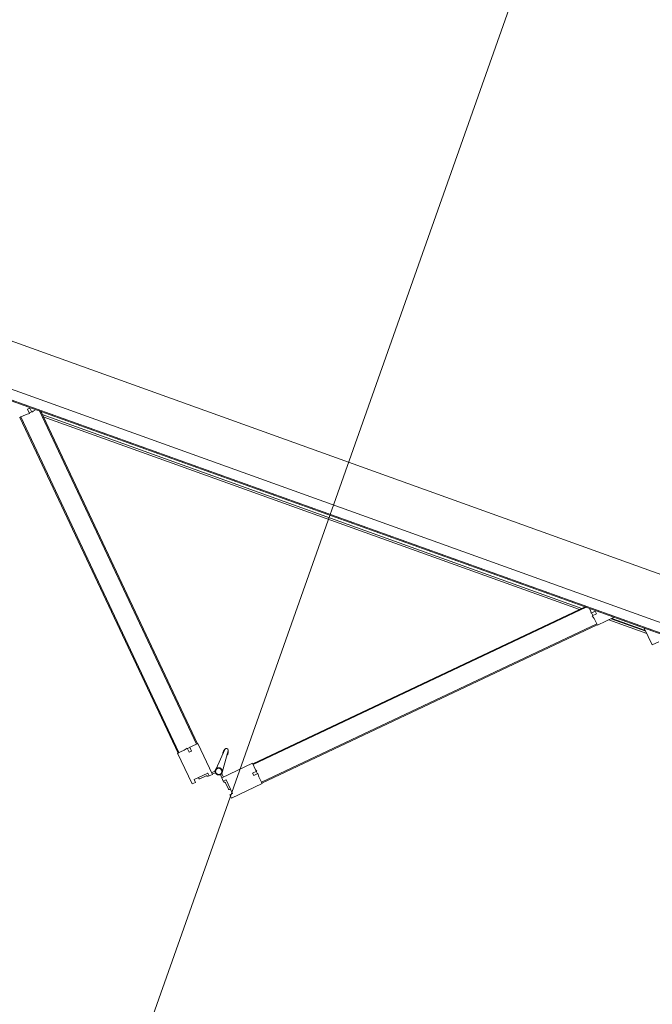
# Model space of a CAD drawing. Header units: inches. Extents: x 424 to 2043, y -237 to 445.
# Tile 9 of 256: x 531.76 to 533.17, y -89.68 to -87.48. Entities that reach past the tile are written whole.
import ezdxf

# ---------------------------------------------------------------- set-up
doc = ezdxf.new("R2010")
doc.units = ezdxf.units.IN
doc.header["$MEASUREMENT"] = 0
doc.layers.add('A-DOOR', color=31, linetype='Continuous', lineweight=9)
doc.layers.add('G-ANNO-SYMB', color=111, linetype='Continuous', lineweight=9)

# ---------------------------------------------------------------- blocks, each defined once
blk = doc.blocks.new('5-panel_Bi-fold_external_door_10806 - Type 1-239811-زیرزمین')
at = {"layer": 'A-DOOR'}
for p, q in [((-0.1205, 0.6949), (-0.1742, 0.6412)), ((-0.1148, 0.6893), (-0.1205, 0.6949)), ((-0.1198, 0.6843), (-0.1148, 0.6893)), ((-0.0957, 0.6603), (-0.1198, 0.6843)), ((-0.0281, 0.6843), (-0.0521, 0.6603)), ((-0.0274, 0.6949), (-0.033, 0.6893)), ((-0.033, 0.6893), (-0.0281, 0.6843)), ((0.0264, 0.6412), (-0.0274, 0.6949)), ((-0.1103, 0.6784), (-0.112, 0.6766)), ((-0.1103, 0.6784), (-0.112, 0.6766)), ((-0.1103, 0.6784), (-0.112, 0.6766)), ((-0.097, 0.6673), (-0.1081, 0.6784)), ((-0.0908, 0.6653), (-0.0957, 0.6603)), ((-0.0909, 0.6651), (-0.0924, 0.6665)), ((-0.0851, 0.6596), (-0.0908, 0.6653)), ((-0.0571, 0.6653), (-0.0627, 0.6596)), ((-0.0521, 0.6603), (-0.0571, 0.6653)), ((-0.0554, 0.6665), (-0.0569, 0.6651)), ((-0.0397, 0.6784), (-0.0508, 0.6673)), ((-0.0358, 0.6766), (-0.0376, 0.6784)), ((-0.0358, 0.6766), (-0.0376, 0.6784)), ((-0.0358, 0.6766), (-0.0376, 0.6784)), ((-0.7598, 0.0542), (-0.1735, 0.6405)), ((-0.7584, 0.0527), (-0.1721, 0.6391)), ((-0.1742, 0.6412), (-0.1627, 0.6297)), ((-0.1735, 0.6405), (-0.1721, 0.6391)), ((-0.1389, 0.6058), (-0.0851, 0.6596)), ((-0.0879, 0.6568), (-0.0837, 0.6525)), ((-0.0797, 0.6539), (-0.0853, 0.6594)), ((-0.0812, 0.645), (-0.0779, 0.598)), ((-0.0699, 0.598), (-0.0666, 0.645)), ((-0.0625, 0.6594), (-0.0681, 0.6539)), ((-0.0674, 0.6531), (-0.0676, 0.6533)), ((-0.0674, 0.6531), (-0.0676, 0.6533)), ((-0.0674, 0.6531), (-0.0676, 0.6533)), ((-0.0674, 0.6531), (-0.0676, 0.6533)), ((-0.0674, 0.6531), (-0.0676, 0.6533)), ((-0.0674, 0.6531), (-0.0676, 0.6533)), ((-0.0674, 0.6531), (-0.0676, 0.6533)), ((-0.0674, 0.6531), (-0.0676, 0.6533)), ((-0.0674, 0.6531), (-0.0676, 0.6533)), ((-0.0642, 0.6525), (-0.0599, 0.6568)), ((-0.0627, 0.6596), (-0.009, 0.6058)), ((0.0148, 0.6297), (0.0264, 0.6412)), ((0.0243, 0.6391), (0.0257, 0.6405)), ((0.0243, 0.6391), (0.6106, 0.0527)), ((0.0257, 0.6405), (0.612, 0.0542)), ((-0.1627, 0.6297), (-0.158, 0.6231)), ((-0.158, 0.6231), (-0.1507, 0.6304)), ((-0.1571, 0.6241), (-0.1528, 0.6198)), ((-0.1464, 0.6262), (-0.1536, 0.6191)), ((-0.1536, 0.6191), (-0.15, 0.617)), ((-0.1507, 0.6304), (-0.1464, 0.6262)), ((-0.15, 0.617), (-0.1389, 0.6058)), ((-0.009, 0.6058), (0.0022, 0.617)), ((-0.0014, 0.6262), (0.0029, 0.6304)), ((0.0057, 0.6191), (-0.0014, 0.6262)), ((0.0022, 0.617), (0.0057, 0.6191)), ((0.0029, 0.6304), (0.0102, 0.6231)), ((0.005, 0.6198), (0.0092, 0.6241)), ((0.0102, 0.6231), (0.0148, 0.6297)), ((-0.7235, 0.0255), (-0.141, 0.608)), ((-0.7207, 0.0255), (-0.1396, 0.6066)), ((-0.141, 0.608), (-0.1396, 0.6066)), ((-0.0796, 0.6023), (-0.0777, 0.597)), ((-0.0796, 0.6023), (-0.0779, 0.598)), ((-0.0777, 0.597), (-0.0796, 0.6023)), ((-0.0777, 0.597), (-0.0778, 0.5974)), ((-0.0701, 0.597), (-0.0683, 0.6023)), ((-0.0683, 0.6023), (-0.0701, 0.597)), ((-0.0701, 0.597), (-0.07, 0.5974)), ((-0.0683, 0.6023), (-0.0699, 0.598)), ((-0.0083, 0.6066), (-0.0069, 0.608)), ((-0.0083, 0.6066), (0.5728, 0.0255)), ((-0.0069, 0.608), (0.5757, 0.0255)), ((-0.8905, 0.0549), (-0.902, 0.0433)), ((-0.861, 0.0255), (-0.8905, 0.0549)), ((-0.7605, 0.0549), (-0.7899, 0.0255)), ((-0.749, 0.0433), (-0.7605, 0.0549)), ((-0.7584, 0.0527), (-0.7598, 0.0542)), ((0.6127, 0.0549), (0.6012, 0.0433)), ((0.612, 0.0542), (0.6106, 0.0527)), ((2.581, 0.0259), (-2.331, 0.0259)), ((2.581, 0.0237), (-2.331, 0.0237)), ((-0.7803, 0.0351), (-0.8707, 0.0351)), ((-0.8667, 0.0311), (-0.7843, 0.0311)), ((-0.788, 0.0296), (-0.863, 0.0296)), ((-0.7498, 0.0314), (-0.7424, 0.0387)), ((-0.7455, 0.0271), (-0.7498, 0.0314)), ((-0.7424, 0.0387), (-0.749, 0.0433)), ((-0.7384, 0.0342), (-0.7455, 0.0271)), ((-0.7391, 0.0335), (-0.7434, 0.0377)), ((-0.7363, 0.0307), (-0.7384, 0.0342)), ((-0.7311, 0.0255), (-0.7363, 0.0307)), ((-0.715, 0.0311), (0.5672, 0.0311)), ((0.5632, 0.0351), (-0.711, 0.0351)), ((0.5885, 0.0307), (0.5833, 0.0255)), ((0.5906, 0.0342), (0.5885, 0.0307)), ((0.5977, 0.0271), (0.5906, 0.0342)), ((0.5956, 0.0377), (0.5913, 0.0335)), ((0.6012, 0.0433), (0.5946, 0.0387)), ((0.5946, 0.0387), (0.6019, 0.0314)), ((0.6019, 0.0314), (0.5977, 0.0271)), ((-2.331, 0.0016), (2.581, 0.0016)), ((-2.331, -0.1), (2.581, -0.1))]:
    blk.add_line(p, q, dxfattribs=at)
at = {"layer": 'A-DOOR', "flags": 128}
for points in [[(-0.0739, 0.6563), (-0.0742, 0.6563), (-0.0746, 0.6563), (-0.0749, 0.6563), (-0.0752, 0.6562), (-0.0755, 0.6562), (-0.0758, 0.6561), (-0.0761, 0.656), (-0.0764, 0.6559), (-0.0767, 0.6558), (-0.077, 0.6557), (-0.0773, 0.6556), (-0.0776, 0.6554), (-0.0779, 0.6553), (-0.0782, 0.6551), (-0.0784, 0.6549), (-0.0787, 0.6548), (-0.0789, 0.6546), (-0.0792, 0.6544), (-0.0794, 0.6541), (-0.0797, 0.6539), (-0.0799, 0.6537), (-0.0801, 0.6534), (-0.0803, 0.6532), (-0.0805, 0.6529), (-0.0806, 0.6527), (-0.0808, 0.6524), (-0.081, 0.6521), (-0.0811, 0.6518), (-0.0812, 0.6515), (-0.0814, 0.6512), (-0.0815, 0.6509), (-0.0816, 0.6506), (-0.0817, 0.6503), (-0.0817, 0.65), (-0.0818, 0.6497), (-0.0818, 0.6494), (-0.0819, 0.6491), (-0.0819, 0.6487), (-0.0819, 0.6484), (-0.0819, 0.6481), (-0.0819, 0.6478), (-0.0819, 0.6475), (-0.0818, 0.6472), (-0.0818, 0.6468), (-0.0817, 0.6465), (-0.0816, 0.6462), (-0.0815, 0.6459), (-0.0814, 0.6456), (-0.0813, 0.6453), (-0.0812, 0.645), (-0.0811, 0.6447), (-0.0809, 0.6444), (-0.0807, 0.6442), (-0.0806, 0.6439), (-0.0804, 0.6436), (-0.0802, 0.6434), (-0.08, 0.6431), (-0.0798, 0.6429), (-0.0796, 0.6427), (-0.0793, 0.6424), (-0.0791, 0.6422), (-0.0788, 0.642), (-0.0786, 0.6418), (-0.0783, 0.6417), (-0.078, 0.6415), (-0.0778, 0.6413), (-0.0775, 0.6412), (-0.0772, 0.641)], [(-0.0739, 0.6563), (-0.0742, 0.6563), (-0.0746, 0.6563), (-0.0749, 0.6563), (-0.0752, 0.6562), (-0.0755, 0.6562), (-0.0758, 0.6561), (-0.0761, 0.656), (-0.0764, 0.6559), (-0.0767, 0.6558), (-0.077, 0.6557), (-0.0773, 0.6556), (-0.0776, 0.6554), (-0.0779, 0.6553), (-0.0782, 0.6551), (-0.0784, 0.6549), (-0.0787, 0.6548), (-0.0789, 0.6546), (-0.0792, 0.6544), (-0.0794, 0.6541), (-0.0797, 0.6539), (-0.0799, 0.6537), (-0.0801, 0.6534), (-0.0803, 0.6532), (-0.0805, 0.6529), (-0.0806, 0.6527), (-0.0808, 0.6524), (-0.081, 0.6521), (-0.0811, 0.6518), (-0.0812, 0.6515), (-0.0814, 0.6512), (-0.0815, 0.6509), (-0.0816, 0.6506), (-0.0817, 0.6503), (-0.0817, 0.65), (-0.0818, 0.6497), (-0.0818, 0.6494), (-0.0819, 0.6491), (-0.0819, 0.6487), (-0.0819, 0.6484), (-0.0819, 0.6481), (-0.0819, 0.6478), (-0.0819, 0.6475), (-0.0818, 0.6472), (-0.0818, 0.6468), (-0.0817, 0.6465), (-0.0816, 0.6462), (-0.0815, 0.6459), (-0.0814, 0.6456), (-0.0813, 0.6453), (-0.0812, 0.645), (-0.0811, 0.6447), (-0.0809, 0.6444), (-0.0807, 0.6442), (-0.0806, 0.6439), (-0.0804, 0.6436), (-0.0802, 0.6434), (-0.08, 0.6431), (-0.0798, 0.6429), (-0.0796, 0.6427), (-0.0793, 0.6424), (-0.0791, 0.6422), (-0.0788, 0.642), (-0.0786, 0.6418), (-0.0783, 0.6417), (-0.078, 0.6415), (-0.0778, 0.6413), (-0.0775, 0.6412), (-0.0772, 0.641), (-0.0769, 0.6409), (-0.0766, 0.6408), (-0.0763, 0.6407), (-0.076, 0.6406), (-0.0757, 0.6405), (-0.0754, 0.6405), (-0.075, 0.6404), (-0.0747, 0.6404), (-0.0744, 0.6404), (-0.0741, 0.6403), (-0.0739, 0.6403)], [(-0.0739, 0.6563), (-0.0742, 0.6563), (-0.0746, 0.6563), (-0.0749, 0.6563), (-0.0752, 0.6562), (-0.0755, 0.6562), (-0.0758, 0.6561), (-0.0761, 0.656), (-0.0764, 0.6559), (-0.0767, 0.6558), (-0.077, 0.6557), (-0.0773, 0.6556), (-0.0776, 0.6554), (-0.0779, 0.6553), (-0.0782, 0.6551), (-0.0784, 0.6549), (-0.0787, 0.6548), (-0.0789, 0.6546), (-0.0792, 0.6544), (-0.0794, 0.6541), (-0.0797, 0.6539), (-0.0799, 0.6537), (-0.0801, 0.6534), (-0.0803, 0.6532), (-0.0805, 0.6529), (-0.0806, 0.6527), (-0.0808, 0.6524), (-0.081, 0.6521), (-0.0811, 0.6518), (-0.0812, 0.6515), (-0.0814, 0.6512), (-0.0815, 0.6509), (-0.0816, 0.6506), (-0.0817, 0.6503), (-0.0817, 0.65), (-0.0818, 0.6497), (-0.0818, 0.6494), (-0.0819, 0.6491), (-0.0819, 0.6487), (-0.0819, 0.6484), (-0.0819, 0.6481), (-0.0819, 0.6478), (-0.0819, 0.6475), (-0.0818, 0.6472), (-0.0818, 0.6468), (-0.0817, 0.6465), (-0.0816, 0.6462), (-0.0815, 0.6459), (-0.0814, 0.6456), (-0.0813, 0.6453), (-0.0812, 0.645), (-0.0811, 0.6447), (-0.0809, 0.6444), (-0.0807, 0.6442), (-0.0806, 0.6439), (-0.0804, 0.6436), (-0.0802, 0.6434), (-0.08, 0.6431), (-0.0798, 0.6429), (-0.0796, 0.6427), (-0.0793, 0.6424), (-0.0791, 0.6422), (-0.0788, 0.642), (-0.0786, 0.6418), (-0.0783, 0.6417), (-0.078, 0.6415), (-0.0778, 0.6413), (-0.0775, 0.6412), (-0.0772, 0.641)], [(-0.0739, 0.6563), (-0.0742, 0.6563), (-0.0746, 0.6563), (-0.0749, 0.6563), (-0.0752, 0.6562), (-0.0755, 0.6562), (-0.0758, 0.6561), (-0.0761, 0.656), (-0.0764, 0.6559), (-0.0767, 0.6558), (-0.077, 0.6557), (-0.0773, 0.6556), (-0.0776, 0.6554), (-0.0779, 0.6553), (-0.0782, 0.6551), (-0.0784, 0.6549), (-0.0787, 0.6548), (-0.0789, 0.6546), (-0.0792, 0.6544), (-0.0794, 0.6541), (-0.0797, 0.6539), (-0.0799, 0.6537), (-0.0801, 0.6534), (-0.0803, 0.6532), (-0.0805, 0.6529), (-0.0806, 0.6527), (-0.0808, 0.6524), (-0.081, 0.6521), (-0.0811, 0.6518), (-0.0812, 0.6515), (-0.0814, 0.6512), (-0.0815, 0.6509), (-0.0816, 0.6506), (-0.0817, 0.6503), (-0.0817, 0.65), (-0.0818, 0.6497), (-0.0818, 0.6494), (-0.0819, 0.6491), (-0.0819, 0.6487), (-0.0819, 0.6484), (-0.0819, 0.6481), (-0.0819, 0.6478), (-0.0819, 0.6475), (-0.0818, 0.6472), (-0.0818, 0.6468), (-0.0817, 0.6465), (-0.0816, 0.6462), (-0.0815, 0.6459), (-0.0814, 0.6456), (-0.0813, 0.6453), (-0.0812, 0.645), (-0.0811, 0.6447), (-0.0809, 0.6444), (-0.0807, 0.6442), (-0.0806, 0.6439), (-0.0804, 0.6436), (-0.0802, 0.6434), (-0.08, 0.6431), (-0.0798, 0.6429), (-0.0796, 0.6427), (-0.0793, 0.6424), (-0.0791, 0.6422), (-0.0788, 0.642), (-0.0786, 0.6418), (-0.0783, 0.6417), (-0.078, 0.6415), (-0.0778, 0.6413), (-0.0775, 0.6412), (-0.0772, 0.641)], [(-0.0739, 0.6563), (-0.0742, 0.6563), (-0.0746, 0.6563), (-0.0749, 0.6563), (-0.0752, 0.6562), (-0.0755, 0.6562), (-0.0758, 0.6561), (-0.0761, 0.656), (-0.0764, 0.6559), (-0.0767, 0.6558), (-0.077, 0.6557), (-0.0773, 0.6556), (-0.0776, 0.6554), (-0.0779, 0.6553), (-0.0782, 0.6551), (-0.0784, 0.6549), (-0.0787, 0.6548), (-0.0789, 0.6546), (-0.0792, 0.6544), (-0.0794, 0.6541), (-0.0797, 0.6539), (-0.0799, 0.6537), (-0.0801, 0.6534), (-0.0803, 0.6532), (-0.0805, 0.6529), (-0.0806, 0.6527), (-0.0808, 0.6524), (-0.081, 0.6521), (-0.0811, 0.6518), (-0.0812, 0.6515), (-0.0814, 0.6512), (-0.0815, 0.6509), (-0.0816, 0.6506), (-0.0817, 0.6503), (-0.0817, 0.65), (-0.0818, 0.6497), (-0.0818, 0.6494), (-0.0819, 0.6491), (-0.0819, 0.6487), (-0.0819, 0.6484), (-0.0819, 0.6481), (-0.0819, 0.6478), (-0.0819, 0.6475), (-0.0818, 0.6472), (-0.0818, 0.6468), (-0.0817, 0.6465), (-0.0816, 0.6462), (-0.0815, 0.6459), (-0.0814, 0.6456), (-0.0813, 0.6453), (-0.0812, 0.645), (-0.0811, 0.6447), (-0.0809, 0.6444), (-0.0807, 0.6442), (-0.0806, 0.6439), (-0.0804, 0.6436), (-0.0802, 0.6434), (-0.08, 0.6431), (-0.0798, 0.6429), (-0.0796, 0.6427), (-0.0793, 0.6424), (-0.0791, 0.6422), (-0.0788, 0.642), (-0.0786, 0.6418), (-0.0783, 0.6417), (-0.078, 0.6415), (-0.0778, 0.6413), (-0.0775, 0.6412), (-0.0772, 0.641)], [(-0.0808, 0.6524), (-0.081, 0.6521), (-0.0811, 0.6518), (-0.0812, 0.6515), (-0.0814, 0.6512), (-0.0815, 0.6509), (-0.0816, 0.6506), (-0.0817, 0.6503), (-0.0817, 0.65), (-0.0818, 0.6497), (-0.0818, 0.6494), (-0.0819, 0.6491), (-0.0819, 0.6487), (-0.0819, 0.6484), (-0.0819, 0.6481), (-0.0819, 0.6478), (-0.0819, 0.6475), (-0.0818, 0.6472), (-0.0818, 0.6468), (-0.0817, 0.6465), (-0.0816, 0.6462), (-0.0815, 0.6459), (-0.0814, 0.6456), (-0.0813, 0.6453)], [(-0.081, 0.6521), (-0.0811, 0.6518), (-0.0812, 0.6515), (-0.0814, 0.6512), (-0.0815, 0.6509), (-0.0816, 0.6506), (-0.0817, 0.6503), (-0.0817, 0.65), (-0.0818, 0.6497), (-0.0818, 0.6494), (-0.0819, 0.6491), (-0.0819, 0.6487), (-0.0819, 0.6484), (-0.0819, 0.6481), (-0.0819, 0.6478), (-0.0819, 0.6475), (-0.0818, 0.6472), (-0.0818, 0.6468), (-0.0817, 0.6465), (-0.0816, 0.6462), (-0.0815, 0.6459), (-0.0814, 0.6456), (-0.0813, 0.6453)], [(-0.081, 0.6521), (-0.0811, 0.6518), (-0.0812, 0.6515), (-0.0814, 0.6512), (-0.0815, 0.6509), (-0.0816, 0.6506), (-0.0817, 0.6503), (-0.0817, 0.65), (-0.0818, 0.6497), (-0.0818, 0.6494), (-0.0819, 0.6491), (-0.0819, 0.6487), (-0.0819, 0.6484), (-0.0819, 0.6481), (-0.0819, 0.6478), (-0.0819, 0.6475), (-0.0818, 0.6472), (-0.0818, 0.6468), (-0.0817, 0.6465), (-0.0816, 0.6462), (-0.0815, 0.6459), (-0.0814, 0.6456), (-0.0813, 0.6453)], [(-0.081, 0.6521), (-0.0811, 0.6518), (-0.0812, 0.6515), (-0.0814, 0.6512), (-0.0815, 0.6509), (-0.0816, 0.6506), (-0.0817, 0.6503), (-0.0817, 0.65), (-0.0818, 0.6497), (-0.0818, 0.6494), (-0.0819, 0.6491), (-0.0819, 0.6487), (-0.0819, 0.6484), (-0.0819, 0.6481), (-0.0819, 0.6478), (-0.0819, 0.6475), (-0.0818, 0.6472), (-0.0818, 0.6468), (-0.0817, 0.6465), (-0.0816, 0.6462), (-0.0815, 0.6459), (-0.0814, 0.6456), (-0.0813, 0.6453)], [(-0.081, 0.6521), (-0.0811, 0.6518), (-0.0812, 0.6515), (-0.0814, 0.6512), (-0.0815, 0.6509), (-0.0816, 0.6506), (-0.0817, 0.6503), (-0.0817, 0.65), (-0.0818, 0.6497), (-0.0818, 0.6494), (-0.0819, 0.6491), (-0.0819, 0.6487), (-0.0819, 0.6484), (-0.0819, 0.6481), (-0.0819, 0.6478), (-0.0819, 0.6475), (-0.0818, 0.6472), (-0.0818, 0.6468), (-0.0817, 0.6465), (-0.0816, 0.6462), (-0.0815, 0.6459), (-0.0814, 0.6456), (-0.0813, 0.6453)], [(-0.081, 0.6521), (-0.0811, 0.6518), (-0.0812, 0.6515), (-0.0814, 0.6512), (-0.0815, 0.6509), (-0.0816, 0.6506), (-0.0817, 0.6503), (-0.0817, 0.65), (-0.0818, 0.6497), (-0.0818, 0.6494), (-0.0819, 0.6491), (-0.0819, 0.6487), (-0.0819, 0.6484), (-0.0819, 0.6481), (-0.0819, 0.6478), (-0.0819, 0.6475), (-0.0818, 0.6472), (-0.0818, 0.6468), (-0.0817, 0.6465), (-0.0816, 0.6462), (-0.0815, 0.6459), (-0.0814, 0.6456), (-0.0813, 0.6453)], [(-0.081, 0.6521), (-0.0811, 0.6518), (-0.0812, 0.6515), (-0.0814, 0.6512), (-0.0815, 0.6509), (-0.0816, 0.6506), (-0.0817, 0.6503), (-0.0817, 0.65), (-0.0818, 0.6497), (-0.0818, 0.6494), (-0.0819, 0.6491), (-0.0819, 0.6487), (-0.0819, 0.6484), (-0.0819, 0.6481), (-0.0819, 0.6478), (-0.0819, 0.6475), (-0.0818, 0.6472), (-0.0818, 0.6468), (-0.0817, 0.6465), (-0.0816, 0.6462), (-0.0815, 0.6459), (-0.0814, 0.6456), (-0.0813, 0.6453)], [(-0.081, 0.6521), (-0.0811, 0.6518), (-0.0812, 0.6515), (-0.0814, 0.6512), (-0.0815, 0.6509), (-0.0816, 0.6506), (-0.0817, 0.6503), (-0.0817, 0.65), (-0.0818, 0.6497), (-0.0818, 0.6494), (-0.0819, 0.6491), (-0.0819, 0.6487), (-0.0819, 0.6484), (-0.0819, 0.6481), (-0.0819, 0.6478), (-0.0819, 0.6475), (-0.0818, 0.6472), (-0.0818, 0.6468), (-0.0817, 0.6465), (-0.0816, 0.6462), (-0.0815, 0.6459), (-0.0814, 0.6456), (-0.0813, 0.6453)], [(-0.081, 0.6521), (-0.0811, 0.6518), (-0.0812, 0.6515), (-0.0814, 0.6512), (-0.0815, 0.6509), (-0.0816, 0.6506), (-0.0817, 0.6503), (-0.0817, 0.65), (-0.0818, 0.6497), (-0.0818, 0.6494), (-0.0819, 0.6491), (-0.0819, 0.6487), (-0.0819, 0.6484), (-0.0819, 0.6481), (-0.0819, 0.6478), (-0.0819, 0.6475), (-0.0818, 0.6472), (-0.0818, 0.6468), (-0.0817, 0.6465), (-0.0816, 0.6462), (-0.0815, 0.6459), (-0.0814, 0.6456), (-0.0813, 0.6453)], [(-0.0742, 0.6563), (-0.0746, 0.6563), (-0.0749, 0.6563), (-0.0752, 0.6562), (-0.0755, 0.6562), (-0.0758, 0.6561), (-0.0761, 0.656), (-0.0764, 0.6559), (-0.0767, 0.6558), (-0.077, 0.6557), (-0.0773, 0.6556), (-0.0776, 0.6554), (-0.0779, 0.6553), (-0.0782, 0.6551), (-0.0784, 0.6549), (-0.0787, 0.6548), (-0.0789, 0.6546), (-0.0792, 0.6544), (-0.0794, 0.6541), (-0.0797, 0.6539), (-0.0799, 0.6537), (-0.0801, 0.6534), (-0.0803, 0.6532), (-0.0805, 0.6529)], [(-0.0742, 0.6563), (-0.0746, 0.6563), (-0.0749, 0.6563), (-0.0752, 0.6562), (-0.0755, 0.6562), (-0.0758, 0.6561), (-0.0761, 0.656), (-0.0764, 0.6559), (-0.0767, 0.6558), (-0.077, 0.6557), (-0.0773, 0.6556), (-0.0776, 0.6554), (-0.0779, 0.6553), (-0.0782, 0.6551), (-0.0784, 0.6549), (-0.0787, 0.6548), (-0.0789, 0.6546), (-0.0792, 0.6544), (-0.0794, 0.6541), (-0.0797, 0.6539), (-0.0799, 0.6537), (-0.0801, 0.6534), (-0.0803, 0.6532), (-0.0805, 0.6529)], [(-0.0742, 0.6563), (-0.0746, 0.6563), (-0.0749, 0.6563), (-0.0752, 0.6562), (-0.0755, 0.6562), (-0.0758, 0.6561), (-0.0761, 0.656), (-0.0764, 0.6559), (-0.0767, 0.6558), (-0.077, 0.6557), (-0.0773, 0.6556), (-0.0776, 0.6554), (-0.0779, 0.6553), (-0.0782, 0.6551), (-0.0784, 0.6549), (-0.0787, 0.6548), (-0.0789, 0.6546), (-0.0792, 0.6544), (-0.0794, 0.6541), (-0.0797, 0.6539), (-0.0799, 0.6537), (-0.0801, 0.6534), (-0.0803, 0.6532), (-0.0805, 0.6529)], [(-0.0742, 0.6563), (-0.0746, 0.6563), (-0.0749, 0.6563), (-0.0752, 0.6562), (-0.0755, 0.6562), (-0.0758, 0.6561), (-0.0761, 0.656), (-0.0764, 0.6559), (-0.0767, 0.6558), (-0.077, 0.6557), (-0.0773, 0.6556), (-0.0776, 0.6554), (-0.0779, 0.6553), (-0.0782, 0.6551), (-0.0784, 0.6549), (-0.0787, 0.6548), (-0.0789, 0.6546), (-0.0792, 0.6544), (-0.0794, 0.6541), (-0.0797, 0.6539), (-0.0799, 0.6537), (-0.0801, 0.6534), (-0.0803, 0.6532), (-0.0805, 0.6529)], [(-0.0742, 0.6563), (-0.0746, 0.6563), (-0.0749, 0.6563), (-0.0752, 0.6562), (-0.0755, 0.6562), (-0.0758, 0.6561), (-0.0761, 0.656), (-0.0764, 0.6559), (-0.0767, 0.6558), (-0.077, 0.6557), (-0.0773, 0.6556), (-0.0776, 0.6554), (-0.0779, 0.6553), (-0.0782, 0.6551), (-0.0784, 0.6549), (-0.0787, 0.6548), (-0.0789, 0.6546), (-0.0792, 0.6544), (-0.0794, 0.6541), (-0.0797, 0.6539), (-0.0799, 0.6537), (-0.0801, 0.6534), (-0.0803, 0.6532), (-0.0805, 0.6529)], [(-0.0742, 0.6563), (-0.0746, 0.6563), (-0.0749, 0.6563), (-0.0752, 0.6562), (-0.0755, 0.6562), (-0.0758, 0.6561), (-0.0761, 0.656), (-0.0764, 0.6559), (-0.0767, 0.6558), (-0.077, 0.6557), (-0.0773, 0.6556), (-0.0776, 0.6554), (-0.0779, 0.6553), (-0.0782, 0.6551), (-0.0784, 0.6549), (-0.0787, 0.6548), (-0.0789, 0.6546), (-0.0792, 0.6544), (-0.0794, 0.6541), (-0.0797, 0.6539), (-0.0799, 0.6537), (-0.0801, 0.6534), (-0.0803, 0.6532), (-0.0805, 0.6529)], [(-0.0742, 0.6563), (-0.0746, 0.6563), (-0.0749, 0.6563), (-0.0752, 0.6562), (-0.0755, 0.6562), (-0.0758, 0.6561), (-0.0761, 0.656), (-0.0764, 0.6559), (-0.0767, 0.6558), (-0.077, 0.6557), (-0.0773, 0.6556), (-0.0776, 0.6554), (-0.0779, 0.6553), (-0.0782, 0.6551), (-0.0784, 0.6549), (-0.0787, 0.6548), (-0.0789, 0.6546), (-0.0792, 0.6544), (-0.0794, 0.6541), (-0.0797, 0.6539), (-0.0799, 0.6537), (-0.0801, 0.6534), (-0.0803, 0.6532), (-0.0805, 0.6529)], [(-0.0742, 0.6563), (-0.0746, 0.6563), (-0.0749, 0.6563), (-0.0752, 0.6562), (-0.0755, 0.6562), (-0.0758, 0.6561), (-0.0761, 0.656), (-0.0764, 0.6559), (-0.0767, 0.6558), (-0.077, 0.6557), (-0.0773, 0.6556), (-0.0776, 0.6554), (-0.0779, 0.6553), (-0.0782, 0.6551), (-0.0784, 0.6549), (-0.0787, 0.6548), (-0.0789, 0.6546), (-0.0792, 0.6544), (-0.0794, 0.6541), (-0.0797, 0.6539), (-0.0799, 0.6537), (-0.0801, 0.6534), (-0.0803, 0.6532), (-0.0805, 0.6529)], [(-0.0742, 0.6563), (-0.0746, 0.6563), (-0.0749, 0.6563), (-0.0752, 0.6562), (-0.0755, 0.6562), (-0.0758, 0.6561), (-0.0761, 0.656), (-0.0764, 0.6559), (-0.0767, 0.6558), (-0.077, 0.6557), (-0.0773, 0.6556), (-0.0776, 0.6554), (-0.0779, 0.6553), (-0.0782, 0.6551), (-0.0784, 0.6549), (-0.0787, 0.6548), (-0.0789, 0.6546), (-0.0792, 0.6544), (-0.0794, 0.6541), (-0.0797, 0.6539), (-0.0799, 0.6537), (-0.0801, 0.6534), (-0.0803, 0.6532), (-0.0805, 0.6529)], [(-0.0769, 0.6409), (-0.0766, 0.6408), (-0.0763, 0.6407), (-0.076, 0.6406), (-0.0757, 0.6405), (-0.0754, 0.6405), (-0.075, 0.6404), (-0.0747, 0.6404), (-0.0744, 0.6404), (-0.0741, 0.6403), (-0.0739, 0.6403)], [(-0.0769, 0.6409), (-0.0766, 0.6408), (-0.0763, 0.6407), (-0.076, 0.6406), (-0.0757, 0.6405), (-0.0754, 0.6405), (-0.075, 0.6404), (-0.0747, 0.6404), (-0.0744, 0.6404), (-0.0741, 0.6403), (-0.0739, 0.6403)], [(-0.0769, 0.6409), (-0.0766, 0.6408), (-0.0763, 0.6407), (-0.076, 0.6406), (-0.0757, 0.6405), (-0.0754, 0.6405), (-0.075, 0.6404), (-0.0747, 0.6404), (-0.0744, 0.6404), (-0.0741, 0.6403), (-0.0739, 0.6403)], [(-0.0769, 0.6409), (-0.0766, 0.6408), (-0.0763, 0.6407), (-0.076, 0.6406), (-0.0757, 0.6405), (-0.0754, 0.6405), (-0.075, 0.6404), (-0.0747, 0.6404), (-0.0744, 0.6404), (-0.0741, 0.6403), (-0.0739, 0.6403)], [(-0.0681, 0.6538), (-0.0683, 0.654), (-0.0685, 0.6542), (-0.0688, 0.6545), (-0.069, 0.6547), (-0.0693, 0.6548), (-0.0695, 0.655), (-0.0698, 0.6552), (-0.0701, 0.6554), (-0.0704, 0.6555), (-0.0706, 0.6556), (-0.0709, 0.6558), (-0.0712, 0.6559), (-0.0715, 0.656), (-0.0718, 0.6561), (-0.0722, 0.6561), (-0.0725, 0.6562), (-0.0728, 0.6563), (-0.0731, 0.6563), (-0.0734, 0.6563), (-0.0737, 0.6563), (-0.0739, 0.6563)], [(-0.0739, 0.6403), (-0.0736, 0.6403), (-0.0733, 0.6404), (-0.073, 0.6404), (-0.0726, 0.6404), (-0.0723, 0.6405), (-0.072, 0.6406), (-0.0717, 0.6407), (-0.0714, 0.6407), (-0.0711, 0.6409), (-0.0708, 0.641), (-0.0705, 0.6411), (-0.0702, 0.6412), (-0.0699, 0.6414), (-0.0697, 0.6416), (-0.0694, 0.6417), (-0.0691, 0.6419), (-0.0689, 0.6421), (-0.0686, 0.6423), (-0.0684, 0.6425), (-0.0682, 0.6428), (-0.068, 0.643), (-0.0677, 0.6432), (-0.0676, 0.6435), (-0.0674, 0.6438), (-0.0672, 0.644), (-0.067, 0.6443), (-0.0669, 0.6446), (-0.0667, 0.6449), (-0.0666, 0.6451), (-0.0665, 0.6454), (-0.0663, 0.6457), (-0.0663, 0.646), (-0.0662, 0.6464), (-0.0661, 0.6467), (-0.066, 0.647), (-0.066, 0.6473), (-0.0659, 0.6476), (-0.0659, 0.6479), (-0.0659, 0.6483), (-0.0659, 0.6486), (-0.0659, 0.6489), (-0.066, 0.6492), (-0.066, 0.6495), (-0.0661, 0.6498), (-0.0661, 0.6502), (-0.0662, 0.6505), (-0.0663, 0.6508), (-0.0664, 0.6511), (-0.0665, 0.6514), (-0.0666, 0.6517), (-0.0668, 0.652), (-0.0669, 0.6522), (-0.0671, 0.6525), (-0.0673, 0.6528), (-0.0674, 0.6531), (-0.0676, 0.6533), (-0.0678, 0.6536), (-0.0681, 0.6538), (-0.0683, 0.654), (-0.0685, 0.6542), (-0.0688, 0.6545), (-0.069, 0.6547), (-0.0693, 0.6548), (-0.0695, 0.655), (-0.0698, 0.6552), (-0.0701, 0.6554), (-0.0704, 0.6555), (-0.0706, 0.6556), (-0.0709, 0.6558), (-0.0712, 0.6559), (-0.0715, 0.656), (-0.0718, 0.6561), (-0.0722, 0.6561), (-0.0725, 0.6562), (-0.0728, 0.6563), (-0.0731, 0.6563), (-0.0734, 0.6563), (-0.0737, 0.6563), (-0.0739, 0.6563)], [(-0.0681, 0.6538), (-0.0683, 0.654), (-0.0685, 0.6542), (-0.0688, 0.6545), (-0.069, 0.6547), (-0.0693, 0.6548), (-0.0695, 0.655), (-0.0698, 0.6552), (-0.0701, 0.6554), (-0.0704, 0.6555), (-0.0706, 0.6556), (-0.0709, 0.6558), (-0.0712, 0.6559), (-0.0715, 0.656), (-0.0718, 0.6561), (-0.0722, 0.6561), (-0.0725, 0.6562), (-0.0728, 0.6563), (-0.0731, 0.6563), (-0.0734, 0.6563), (-0.0737, 0.6563), (-0.0739, 0.6563)], [(-0.0681, 0.6538), (-0.0683, 0.654), (-0.0685, 0.6542), (-0.0688, 0.6545), (-0.069, 0.6547), (-0.0693, 0.6548), (-0.0695, 0.655), (-0.0698, 0.6552), (-0.0701, 0.6554), (-0.0704, 0.6555), (-0.0706, 0.6556), (-0.0709, 0.6558), (-0.0712, 0.6559), (-0.0715, 0.656), (-0.0718, 0.6561), (-0.0722, 0.6561), (-0.0725, 0.6562), (-0.0728, 0.6563), (-0.0731, 0.6563), (-0.0734, 0.6563), (-0.0737, 0.6563), (-0.0739, 0.6563)], [(-0.0681, 0.6538), (-0.0683, 0.654), (-0.0685, 0.6542), (-0.0688, 0.6545), (-0.069, 0.6547), (-0.0693, 0.6548), (-0.0695, 0.655), (-0.0698, 0.6552), (-0.0701, 0.6554), (-0.0704, 0.6555), (-0.0706, 0.6556), (-0.0709, 0.6558), (-0.0712, 0.6559), (-0.0715, 0.656), (-0.0718, 0.6561), (-0.0722, 0.6561), (-0.0725, 0.6562), (-0.0728, 0.6563), (-0.0731, 0.6563), (-0.0734, 0.6563), (-0.0737, 0.6563), (-0.0739, 0.6563)], [(-0.0739, 0.6403), (-0.0736, 0.6403), (-0.0733, 0.6404), (-0.073, 0.6404), (-0.0726, 0.6404), (-0.0723, 0.6405), (-0.072, 0.6406), (-0.0717, 0.6407), (-0.0714, 0.6407), (-0.0711, 0.6409), (-0.0708, 0.641), (-0.0705, 0.6411), (-0.0702, 0.6412), (-0.0699, 0.6414), (-0.0697, 0.6416), (-0.0694, 0.6417), (-0.0691, 0.6419), (-0.0689, 0.6421), (-0.0686, 0.6423), (-0.0684, 0.6425), (-0.0682, 0.6428), (-0.068, 0.643), (-0.0677, 0.6432), (-0.0676, 0.6435), (-0.0674, 0.6438), (-0.0672, 0.644), (-0.067, 0.6443), (-0.0669, 0.6446), (-0.0667, 0.6449), (-0.0666, 0.6451), (-0.0665, 0.6454), (-0.0663, 0.6457), (-0.0663, 0.646), (-0.0662, 0.6464), (-0.0661, 0.6467), (-0.066, 0.647), (-0.066, 0.6473), (-0.0659, 0.6476), (-0.0659, 0.6479), (-0.0659, 0.6483), (-0.0659, 0.6486), (-0.0659, 0.6489), (-0.066, 0.6492), (-0.066, 0.6495), (-0.0661, 0.6498), (-0.0661, 0.6502), (-0.0662, 0.6505), (-0.0663, 0.6508), (-0.0664, 0.6511), (-0.0665, 0.6514), (-0.0666, 0.6517), (-0.0668, 0.652), (-0.0669, 0.6522), (-0.0671, 0.6525), (-0.0673, 0.6528), (-0.0674, 0.6531), (-0.0676, 0.6533)], [(-0.0739, 0.6403), (-0.0736, 0.6403), (-0.0733, 0.6404), (-0.073, 0.6404), (-0.0726, 0.6404), (-0.0723, 0.6405), (-0.072, 0.6406), (-0.0717, 0.6407), (-0.0714, 0.6407), (-0.0711, 0.6409), (-0.0708, 0.641), (-0.0705, 0.6411), (-0.0702, 0.6412), (-0.0699, 0.6414), (-0.0697, 0.6416), (-0.0694, 0.6417), (-0.0691, 0.6419), (-0.0689, 0.6421), (-0.0686, 0.6423), (-0.0684, 0.6425), (-0.0682, 0.6428), (-0.068, 0.643), (-0.0677, 0.6432), (-0.0676, 0.6435), (-0.0674, 0.6438), (-0.0672, 0.644), (-0.067, 0.6443), (-0.0669, 0.6446), (-0.0667, 0.6449), (-0.0666, 0.6451), (-0.0665, 0.6454), (-0.0663, 0.6457), (-0.0663, 0.646), (-0.0662, 0.6464), (-0.0661, 0.6467), (-0.066, 0.647), (-0.066, 0.6473), (-0.0659, 0.6476), (-0.0659, 0.6479), (-0.0659, 0.6483), (-0.0659, 0.6486), (-0.0659, 0.6489), (-0.066, 0.6492), (-0.066, 0.6495), (-0.0661, 0.6498), (-0.0661, 0.6502), (-0.0662, 0.6505), (-0.0663, 0.6508), (-0.0664, 0.6511), (-0.0665, 0.6514), (-0.0666, 0.6517), (-0.0668, 0.652), (-0.0669, 0.6522), (-0.0671, 0.6525), (-0.0673, 0.6528), (-0.0674, 0.6531), (-0.0676, 0.6533)], [(-0.0739, 0.6403), (-0.0736, 0.6403), (-0.0733, 0.6404), (-0.073, 0.6404), (-0.0726, 0.6404), (-0.0723, 0.6405), (-0.072, 0.6406), (-0.0717, 0.6407), (-0.0714, 0.6407), (-0.0711, 0.6409), (-0.0708, 0.641), (-0.0705, 0.6411), (-0.0702, 0.6412), (-0.0699, 0.6414), (-0.0697, 0.6416), (-0.0694, 0.6417), (-0.0691, 0.6419), (-0.0689, 0.6421), (-0.0686, 0.6423), (-0.0684, 0.6425), (-0.0682, 0.6428), (-0.068, 0.643), (-0.0677, 0.6432), (-0.0676, 0.6435), (-0.0674, 0.6438), (-0.0672, 0.644), (-0.067, 0.6443), (-0.0669, 0.6446), (-0.0667, 0.6449), (-0.0666, 0.6451), (-0.0665, 0.6454), (-0.0663, 0.6457), (-0.0663, 0.646), (-0.0662, 0.6464), (-0.0661, 0.6467), (-0.066, 0.647), (-0.066, 0.6473), (-0.0659, 0.6476), (-0.0659, 0.6479), (-0.0659, 0.6483), (-0.0659, 0.6486), (-0.0659, 0.6489), (-0.066, 0.6492), (-0.066, 0.6495), (-0.0661, 0.6498), (-0.0661, 0.6502), (-0.0662, 0.6505), (-0.0663, 0.6508), (-0.0664, 0.6511), (-0.0665, 0.6514), (-0.0666, 0.6517), (-0.0668, 0.652), (-0.0669, 0.6522), (-0.0671, 0.6525), (-0.0673, 0.6528), (-0.0674, 0.6531), (-0.0676, 0.6533)], [(-0.0739, 0.6403), (-0.0736, 0.6403), (-0.0733, 0.6404), (-0.073, 0.6404), (-0.0726, 0.6404), (-0.0723, 0.6405), (-0.072, 0.6406), (-0.0717, 0.6407), (-0.0714, 0.6407), (-0.0711, 0.6409), (-0.0708, 0.641), (-0.0705, 0.6411), (-0.0702, 0.6412), (-0.0699, 0.6414), (-0.0697, 0.6416), (-0.0694, 0.6417), (-0.0691, 0.6419), (-0.0689, 0.6421), (-0.0686, 0.6423), (-0.0684, 0.6425), (-0.0682, 0.6428), (-0.068, 0.643), (-0.0677, 0.6432), (-0.0676, 0.6435), (-0.0674, 0.6438), (-0.0672, 0.644), (-0.067, 0.6443), (-0.0669, 0.6446), (-0.0667, 0.6449), (-0.0666, 0.6451), (-0.0665, 0.6454), (-0.0663, 0.6457), (-0.0663, 0.646), (-0.0662, 0.6464), (-0.0661, 0.6467), (-0.066, 0.647), (-0.066, 0.6473), (-0.0659, 0.6476), (-0.0659, 0.6479), (-0.0659, 0.6483), (-0.0659, 0.6486), (-0.0659, 0.6489), (-0.066, 0.6492), (-0.066, 0.6495), (-0.0661, 0.6498), (-0.0661, 0.6502), (-0.0662, 0.6505), (-0.0663, 0.6508), (-0.0664, 0.6511), (-0.0665, 0.6514), (-0.0666, 0.6517), (-0.0668, 0.652), (-0.0669, 0.6522), (-0.0671, 0.6525), (-0.0673, 0.6528), (-0.0674, 0.6531), (-0.0676, 0.6533)], [(-0.0709, 0.6558), (-0.0712, 0.6559), (-0.0715, 0.656), (-0.0718, 0.6561), (-0.0722, 0.6561), (-0.0725, 0.6562), (-0.0728, 0.6563), (-0.0731, 0.6563), (-0.0734, 0.6563)], [(-0.0709, 0.6558), (-0.0712, 0.6559), (-0.0715, 0.656), (-0.0718, 0.6561), (-0.0722, 0.6561), (-0.0725, 0.6562), (-0.0728, 0.6563), (-0.0731, 0.6563), (-0.0734, 0.6563)], [(-0.0709, 0.6558), (-0.0712, 0.6559), (-0.0715, 0.656), (-0.0718, 0.6561), (-0.0722, 0.6561), (-0.0725, 0.6562), (-0.0728, 0.6563), (-0.0731, 0.6563), (-0.0734, 0.6563)], [(-0.0709, 0.6558), (-0.0712, 0.6559), (-0.0715, 0.656), (-0.0718, 0.6561), (-0.0722, 0.6561), (-0.0725, 0.6562), (-0.0728, 0.6563), (-0.0731, 0.6563), (-0.0734, 0.6563)], [(-0.0709, 0.6558), (-0.0712, 0.6559), (-0.0715, 0.656), (-0.0718, 0.6561), (-0.0722, 0.6561), (-0.0725, 0.6562), (-0.0728, 0.6563), (-0.0731, 0.6563), (-0.0734, 0.6563)], [(-0.0709, 0.6558), (-0.0712, 0.6559), (-0.0715, 0.656), (-0.0718, 0.6561), (-0.0722, 0.6561), (-0.0725, 0.6562), (-0.0728, 0.6563), (-0.0731, 0.6563), (-0.0734, 0.6563)], [(-0.0709, 0.6558), (-0.0712, 0.6559), (-0.0715, 0.656), (-0.0718, 0.6561), (-0.0722, 0.6561), (-0.0725, 0.6562), (-0.0728, 0.6563), (-0.0731, 0.6563), (-0.0734, 0.6563)], [(-0.0709, 0.6558), (-0.0712, 0.6559), (-0.0715, 0.656), (-0.0718, 0.6561), (-0.0722, 0.6561), (-0.0725, 0.6562), (-0.0728, 0.6563), (-0.0731, 0.6563), (-0.0734, 0.6563)], [(-0.0709, 0.6558), (-0.0712, 0.6559), (-0.0715, 0.656), (-0.0718, 0.6561), (-0.0722, 0.6561), (-0.0725, 0.6562), (-0.0728, 0.6563), (-0.0731, 0.6563), (-0.0734, 0.6563)], [(-0.0681, 0.6538), (-0.0683, 0.654), (-0.0685, 0.6542), (-0.0688, 0.6545), (-0.069, 0.6547), (-0.0693, 0.6548), (-0.0695, 0.655), (-0.0698, 0.6552), (-0.0701, 0.6554), (-0.0704, 0.6555), (-0.0706, 0.6556)], [(-0.0681, 0.6538), (-0.0683, 0.654), (-0.0685, 0.6542), (-0.0688, 0.6545), (-0.069, 0.6547), (-0.0693, 0.6548), (-0.0695, 0.655), (-0.0698, 0.6552), (-0.0701, 0.6554), (-0.0704, 0.6555), (-0.0706, 0.6556)], [(-0.0681, 0.6538), (-0.0683, 0.654), (-0.0685, 0.6542), (-0.0688, 0.6545), (-0.069, 0.6547), (-0.0693, 0.6548), (-0.0695, 0.655), (-0.0698, 0.6552), (-0.0701, 0.6554), (-0.0704, 0.6555), (-0.0706, 0.6556)], [(-0.0681, 0.6538), (-0.0683, 0.654), (-0.0685, 0.6542), (-0.0688, 0.6545), (-0.069, 0.6547), (-0.0693, 0.6548), (-0.0695, 0.655), (-0.0698, 0.6552), (-0.0701, 0.6554), (-0.0704, 0.6555), (-0.0706, 0.6556)], [(-0.0681, 0.6538), (-0.0683, 0.654), (-0.0685, 0.6542), (-0.0688, 0.6545), (-0.069, 0.6547), (-0.0693, 0.6548), (-0.0695, 0.655), (-0.0698, 0.6552), (-0.0701, 0.6554), (-0.0704, 0.6555), (-0.0706, 0.6556)], [(-0.0681, 0.6538), (-0.0683, 0.654), (-0.0685, 0.6542), (-0.0688, 0.6545), (-0.069, 0.6547), (-0.0693, 0.6548), (-0.0695, 0.655), (-0.0698, 0.6552), (-0.0701, 0.6554), (-0.0704, 0.6555), (-0.0706, 0.6556)], [(-0.0681, 0.6538), (-0.0683, 0.654), (-0.0685, 0.6542), (-0.0688, 0.6545), (-0.069, 0.6547), (-0.0693, 0.6548), (-0.0695, 0.655), (-0.0698, 0.6552), (-0.0701, 0.6554), (-0.0704, 0.6555), (-0.0706, 0.6556)], [(-0.0681, 0.6538), (-0.0683, 0.654), (-0.0685, 0.6542), (-0.0688, 0.6545), (-0.069, 0.6547), (-0.0693, 0.6548), (-0.0695, 0.655), (-0.0698, 0.6552), (-0.0701, 0.6554), (-0.0704, 0.6555), (-0.0706, 0.6556)], [(-0.0681, 0.6538), (-0.0683, 0.654), (-0.0685, 0.6542), (-0.0688, 0.6545), (-0.069, 0.6547), (-0.0693, 0.6548), (-0.0695, 0.655), (-0.0698, 0.6552), (-0.0701, 0.6554), (-0.0704, 0.6555), (-0.0706, 0.6556)], [(-0.0665, 0.6454), (-0.0663, 0.6457), (-0.0663, 0.646), (-0.0662, 0.6464), (-0.0661, 0.6467), (-0.066, 0.647), (-0.066, 0.6473), (-0.0659, 0.6476), (-0.0659, 0.6479), (-0.0659, 0.6483), (-0.0659, 0.6486), (-0.0659, 0.6489), (-0.066, 0.6492), (-0.066, 0.6495), (-0.0661, 0.6498), (-0.0661, 0.6502), (-0.0662, 0.6505), (-0.0663, 0.6508), (-0.0664, 0.6511), (-0.0665, 0.6514), (-0.0666, 0.6517), (-0.0668, 0.652), (-0.0669, 0.6522), (-0.0671, 0.6525)], [(-0.0665, 0.6454), (-0.0663, 0.6457), (-0.0663, 0.646), (-0.0662, 0.6464), (-0.0661, 0.6467), (-0.066, 0.647), (-0.066, 0.6473), (-0.0659, 0.6476), (-0.0659, 0.6479), (-0.0659, 0.6483), (-0.0659, 0.6486), (-0.0659, 0.6489), (-0.066, 0.6492), (-0.066, 0.6495), (-0.0661, 0.6498), (-0.0661, 0.6502), (-0.0662, 0.6505), (-0.0663, 0.6508), (-0.0664, 0.6511), (-0.0665, 0.6514), (-0.0666, 0.6517), (-0.0668, 0.652)], [(-0.0665, 0.6454), (-0.0663, 0.6457), (-0.0663, 0.646), (-0.0662, 0.6464), (-0.0661, 0.6467), (-0.066, 0.647), (-0.066, 0.6473), (-0.0659, 0.6476), (-0.0659, 0.6479), (-0.0659, 0.6483), (-0.0659, 0.6486), (-0.0659, 0.6489), (-0.066, 0.6492), (-0.066, 0.6495), (-0.0661, 0.6498), (-0.0661, 0.6502), (-0.0662, 0.6505), (-0.0663, 0.6508), (-0.0664, 0.6511), (-0.0665, 0.6514), (-0.0666, 0.6517), (-0.0668, 0.652)], [(-0.0665, 0.6454), (-0.0663, 0.6457), (-0.0663, 0.646), (-0.0662, 0.6464), (-0.0661, 0.6467), (-0.066, 0.647), (-0.066, 0.6473), (-0.0659, 0.6476), (-0.0659, 0.6479), (-0.0659, 0.6483), (-0.0659, 0.6486), (-0.0659, 0.6489), (-0.066, 0.6492), (-0.066, 0.6495), (-0.0661, 0.6498), (-0.0661, 0.6502), (-0.0662, 0.6505), (-0.0663, 0.6508), (-0.0664, 0.6511), (-0.0665, 0.6514), (-0.0666, 0.6517), (-0.0668, 0.652)], [(-0.0665, 0.6454), (-0.0663, 0.6457), (-0.0663, 0.646), (-0.0662, 0.6464), (-0.0661, 0.6467), (-0.066, 0.647), (-0.066, 0.6473), (-0.0659, 0.6476), (-0.0659, 0.6479), (-0.0659, 0.6483), (-0.0659, 0.6486), (-0.0659, 0.6489), (-0.066, 0.6492), (-0.066, 0.6495), (-0.0661, 0.6498), (-0.0661, 0.6502), (-0.0662, 0.6505), (-0.0663, 0.6508), (-0.0664, 0.6511), (-0.0665, 0.6514), (-0.0666, 0.6517), (-0.0668, 0.652)], [(-0.0665, 0.6454), (-0.0663, 0.6457), (-0.0663, 0.646), (-0.0662, 0.6464), (-0.0661, 0.6467), (-0.066, 0.647), (-0.066, 0.6473), (-0.0659, 0.6476), (-0.0659, 0.6479), (-0.0659, 0.6483), (-0.0659, 0.6486), (-0.0659, 0.6489), (-0.066, 0.6492), (-0.066, 0.6495), (-0.0661, 0.6498), (-0.0661, 0.6502), (-0.0662, 0.6505), (-0.0663, 0.6508), (-0.0664, 0.6511), (-0.0665, 0.6514), (-0.0666, 0.6517), (-0.0668, 0.652)], [(-0.0665, 0.6454), (-0.0663, 0.6457), (-0.0663, 0.646), (-0.0662, 0.6464), (-0.0661, 0.6467), (-0.066, 0.647), (-0.066, 0.6473), (-0.0659, 0.6476), (-0.0659, 0.6479), (-0.0659, 0.6483), (-0.0659, 0.6486), (-0.0659, 0.6489), (-0.066, 0.6492), (-0.066, 0.6495), (-0.0661, 0.6498), (-0.0661, 0.6502), (-0.0662, 0.6505), (-0.0663, 0.6508), (-0.0664, 0.6511), (-0.0665, 0.6514), (-0.0666, 0.6517), (-0.0668, 0.652)], [(-0.0665, 0.6454), (-0.0663, 0.6457), (-0.0663, 0.646), (-0.0662, 0.6464), (-0.0661, 0.6467), (-0.066, 0.647), (-0.066, 0.6473), (-0.0659, 0.6476), (-0.0659, 0.6479), (-0.0659, 0.6483), (-0.0659, 0.6486), (-0.0659, 0.6489), (-0.066, 0.6492), (-0.066, 0.6495), (-0.0661, 0.6498), (-0.0661, 0.6502), (-0.0662, 0.6505), (-0.0663, 0.6508), (-0.0664, 0.6511), (-0.0665, 0.6514), (-0.0666, 0.6517), (-0.0668, 0.652)], [(-0.0665, 0.6454), (-0.0663, 0.6457), (-0.0663, 0.646), (-0.0662, 0.6464), (-0.0661, 0.6467), (-0.066, 0.647), (-0.066, 0.6473), (-0.0659, 0.6476), (-0.0659, 0.6479), (-0.0659, 0.6483), (-0.0659, 0.6486), (-0.0659, 0.6489), (-0.066, 0.6492), (-0.066, 0.6495), (-0.0661, 0.6498), (-0.0661, 0.6502), (-0.0662, 0.6505), (-0.0663, 0.6508), (-0.0664, 0.6511), (-0.0665, 0.6514), (-0.0666, 0.6517), (-0.0668, 0.652)]]:
    blk.add_lwpolyline(points, dxfattribs=at)
at = {"layer": 'A-DOOR'}
for centre, radius, start, end in [((-0.1092, 0.6773), 0.0015, 45, 135), ((-0.1092, 0.6773), 0.0015, 45, 135), ((-0.1092, 0.6773), 0.0015, 45, 135), ((-0.0956, 0.6687), 0.002, 225, 296.79), ((-0.0956, 0.6687), 0.002, 225, 268.074), ((-0.0956, 0.6687), 0.002, 225, 268.074), ((-0.0957, 0.6617), 0.001, 240, 285), ((-0.0957, 0.6617), 0.001, 240, 285), ((-0.0957, 0.6617), 0.001, 240, 285), ((-0.0938, 0.6651), 0.002, 45, 116.79), ((-0.054, 0.6651), 0.002, 63.21, 135), ((-0.054, 0.6651), 0.002, 91.926, 135), ((-0.054, 0.6651), 0.002, 91.926, 135), ((-0.0522, 0.6687), 0.002, 243.21, 315), ((-0.0522, 0.6687), 0.002, 243.21, 300.642), ((-0.0522, 0.6687), 0.002, 243.21, 300.642), ((-0.0521, 0.6617), 0.001, 255, 300), ((-0.0521, 0.6617), 0.001, 255, 300), ((-0.0521, 0.6617), 0.001, 255, 300), ((-0.0386, 0.6773), 0.0015, 45, 135), ((-0.0386, 0.6773), 0.0015, 45, 135), ((-0.0386, 0.6773), 0.0015, 45, 135), ((-0.0879, 0.6482), 0.00601, 0.5847, 45), ((-0.0879, 0.6482), 0.00601, 0.5847, 45), ((-0.0879, 0.6482), 0.00601, 0.5847, 45), ((-0.0739, 0.6483), 0.00801, 117.8469, 204.3781), ((-0.0739, 0.6483), 0.008, 118.4089, 241.5911), ((-0.0739, 0.6484), 0.00801, 136.7908, 180.5847), ((-0.0739, 0.6484), 0.00801, 136.7908, 180.5847), ((-0.0739, 0.6484), 0.00801, 136.7908, 180.5847), ((-0.0739, 0.6483), 0.008, 150, 167.5738), ((-0.0739, 0.6483), 0.007, 90, 270), ((-0.0739, 0.6483), 0.007, 150, 210), ((-0.0739, 0.6483), 0.007, 150, 210), ((-0.0739, 0.6483), 0.007, 150, 210), ((-0.0739, 0.6483), 0.007, 150, 210), ((-0.0739, 0.6483), 0.00801, 73.9595, 106.0405), ((-0.0739, 0.6483), 0.008, 90, 105.2946), ((-0.0739, 0.6483), 0.008, 254.7054, 270), ((-0.0739, 0.6483), 0.008, 74.7054, 90), ((-0.0739, 0.6483), 0.007, 270, 90), ((-0.0739, 0.6483), 0.008, 270, 285.2946), ((-0.0739, 0.6483), 0.00801, 335.6219, 62.1531), ((-0.0739, 0.6483), 0.008, 298.4089, 61.5911), ((-0.0739, 0.6484), 0.00801, 359.4153, 43.2092), ((-0.0739, 0.6484), 0.00801, 359.4153, 43.2092), ((-0.0739, 0.6484), 0.00801, 359.4153, 43.2092), ((-0.0739, 0.6483), 0.007, 330, 30), ((-0.0739, 0.6483), 0.007, 330, 30), ((-0.0739, 0.6483), 0.007, 330, 30), ((-0.0739, 0.6483), 0.007, 330, 30), ((-0.0739, 0.6483), 0.008, 12.4262, 30), ((-0.0599, 0.6482), 0.00601, 135, 179.4153), ((-0.0599, 0.6482), 0.00601, 135, 179.4153), ((-0.0599, 0.6482), 0.00601, 135, 179.4153), ((-0.0739, 0.6043), 0.00601, 141.4622, 199.4712), ((-0.0739, 0.6043), 0.00601, 141.4622, 199.4712), ((-0.0739, 0.5983), 0.004, 184.014, 355.986), ((-0.0739, 0.5983), 0.004, 199.4712, 340.5288), ((-0.0739, 0.5983), 0.004, 199.4712, 340.5288), ((-0.0739, 0.6043), 0.00601, 340.5288, 38.5378), ((-0.0739, 0.6043), 0.00601, 340.5288, 38.5378)]:
    blk.add_arc(centre, radius, start, end, dxfattribs=at)
for points in [[(-0.8648, 0.0292), (-0.8645, 0.0294), (-0.8639, 0.0295), (-0.8633, 0.0296), (-0.863, 0.0296)], [(-0.788, 0.0296), (-0.7877, 0.0296), (-0.7871, 0.0295), (-0.7865, 0.0294), (-0.7862, 0.0292)]]:
    blk.add_open_spline(points, degree=3, dxfattribs=at)

msp = doc.modelspace()

# ---------------------------------------------------------------- linework, layer by layer
at = {"layer": 'G-ANNO-SYMB', "color": 1}
msp.add_line((543.4929, -57.4035), (511.2434, -148.4991), dxfattribs=at)

# ---------------------------------------------------------------- block references
at = {"layer": 'A-DOOR', "rotation": 160.2497600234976}
msp.add_blockref('5-panel_Bi-fold_external_door_10806 - Type 1-239811-زیرزمین', (532.3527, -88.5293), dxfattribs=at)

doc.saveas('drawing.dxf')
